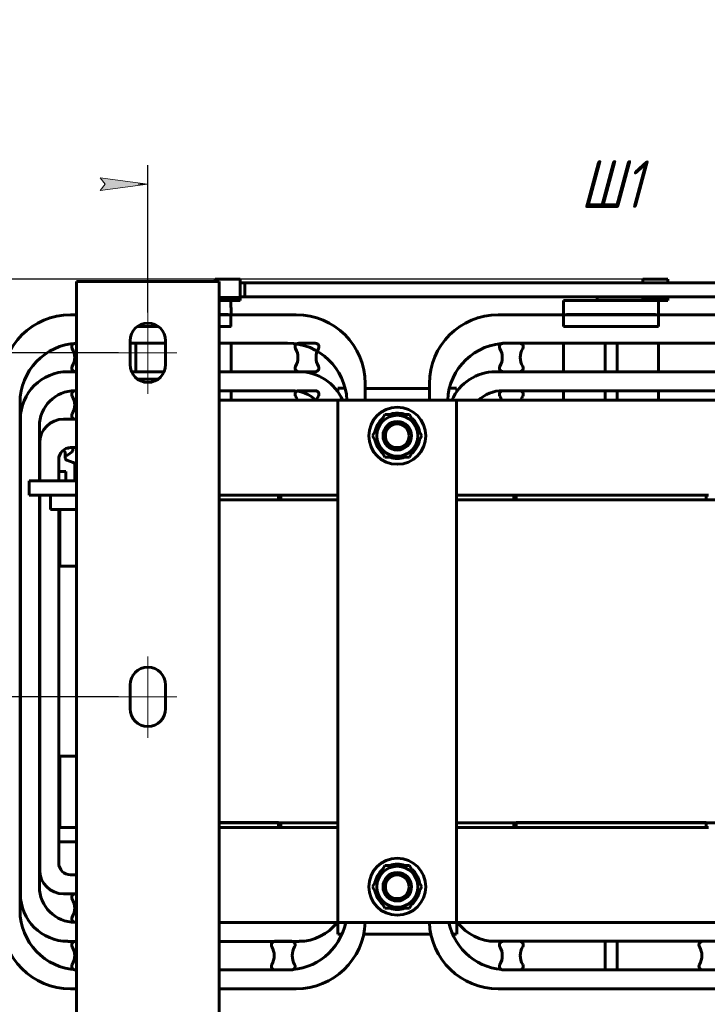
# Model space of a CAD drawing. Header units: millimetres. Extents: x 0 to 297, y 0 to 420.
# Tile 13 of 16: x 99 to 171, y 316 to 420. Entities that reach past the tile are written whole.
import ezdxf

# ---------------------------------------------------------------- set-up
doc = ezdxf.new("R2010")
doc.units = ezdxf.units.MM
for name, pattern in [('K5LT_AXLED', [19.5, 15, -1.5, 1.5, -1.5]), ('K5LT_BASIC', [0]), ('K5LT_THIN', [0])]:
    doc.linetypes.add(name, pattern=pattern)
doc.layers.add('Системный слой', color=7, linetype='Continuous')
doc.styles.add('KDIMTEXTSTYLE', font='GOST_AU.SHX', dxfattribs={"width": 0.96, "oblique": 15, "height": 5})
doc.dimstyles.new('KDIMSTYLE (0.25)', dxfattribs={"dimtxt": 5, "dimasz": 1, "dimexe": 2, "dimexo": 0, "dimgap": 1, "dimtad": 1, "dimlfac": 4, "dimtxsty": 'KDIMTEXTSTYLE', "dimsah": 1, "dimcen": 0, "dimdle": 1, "dimadec": 0, "dimazin": 0, "dimtfac": 0.667, "dimtmove": 0, "dimatfit": 3, "dimfxl": 1, "dimtvp": 1, "dimtolj": 1, "dimtzin": 0, "dimarcsym": 0})

# ---------------------------------------------------------------- blocks, each defined once
blk = doc.blocks.new('U123')
at = {"layer": 'Системный слой', "color": 150, "linetype": 'K5LT_BASIC', "lineweight": 60, "true_color": 0x0080ff}
for p, q in [((99.1, 372.42), (99.07, 372.42)), ((101.14, 372.42), (101.1, 372.42))]:
    blk.add_line(p, q, dxfattribs=at)
blk = doc.blocks.new('U124')
at = {"layer": 'Системный слой', "color": 150, "linetype": 'K5LT_BASIC', "lineweight": 60, "true_color": 0x0080ff}
for p, q in [((97.14, 375.06), (97.01, 375.06)), ((99.1, 375.06), (99.07, 375.06))]:
    blk.add_line(p, q, dxfattribs=at)
blk = doc.blocks.new('U125')
at = {"layer": 'Системный слой', "color": 150, "linetype": 'K5LT_BASIC', "lineweight": 60, "true_color": 0x0080ff}
for p, q in [((126.52, 369.92), (126.27, 369.92)), ((151.27, 369.92), (151.02, 369.92)), ((171.52, 369.92), (171.27, 369.92)), ((196.27, 369.92), (196.02, 369.92))]:
    blk.add_line(p, q, dxfattribs=at)
blk = doc.blocks.new('U126')
at = {"layer": 'Системный слой', "color": 150, "linetype": 'K5LT_BASIC', "lineweight": 60, "true_color": 0x0080ff}
for p, q in [((120.02, 379.92), (132.52, 379.92)), ((145.02, 379.92), (177.52, 379.92)), ((190.02, 379.92), (202.52, 379.92))]:
    blk.add_line(p, q, dxfattribs=at)
blk = doc.blocks.new('U127')
at = {"layer": 'Системный слой', "color": 150, "linetype": 'K5LT_BASIC', "lineweight": 60, "true_color": 0x0080ff}
for p, q in [((120.02, 369.42), (132.52, 369.42)), ((145.02, 369.42), (177.52, 369.42)), ((190.02, 369.42), (202.52, 369.42))]:
    blk.add_line(p, q, dxfattribs=at)
blk = doc.blocks.new('U128')
at = {"layer": 'Системный слой', "color": 150, "linetype": 'K5LT_BASIC', "lineweight": 60, "true_color": 0x0080ff}
for p, q in [((120.02, 335.42), (132.52, 335.42)), ((145.02, 335.42), (177.52, 335.42)), ((190.02, 335.42), (202.52, 335.42))]:
    blk.add_line(p, q, dxfattribs=at)
blk = doc.blocks.new('U129')
at = {"layer": 'Системный слой', "color": 150, "linetype": 'K5LT_BASIC', "lineweight": 60, "true_color": 0x0080ff}
for start, end in [(79.7531, 109.54), (130.46, 169.54), (10.46, 49.54), (190.46, 229.54), (310.46, 349.54), (250.46, 289.54)]:
    blk.add_arc((138.77, 376.17), 2.39, start, end, dxfattribs=at)
blk = doc.blocks.new('U130')
at = {"layer": 'Системный слой', "color": 150, "linetype": 'K5LT_BASIC', "lineweight": 60, "true_color": 0x0080ff}
for p, q in [((164.6, 392.3), (164.6, 392.67)), ((164.6, 390.73), (164.6, 390.8))]:
    blk.add_line(p, q, dxfattribs=at)
blk = doc.blocks.new('U131')
at = {"layer": 'Системный слой', "color": 150, "linetype": 'K5LT_BASIC', "lineweight": 60, "true_color": 0x0080ff}
for p, q in [((167.23, 392.3), (167.23, 392.67)), ((167.23, 390.73), (167.23, 390.8))]:
    blk.add_line(p, q, dxfattribs=at)
blk = doc.blocks.new('U135')
at = {"layer": 'Системный слой', "color": 150, "linetype": 'K5LT_BASIC', "lineweight": 60, "true_color": 0x0080ff}
for p, q in [((145.02, 381.17), (145.02, 380.8)), ((145.02, 324.92), (145.02, 323.67))]:
    blk.add_line(p, q, dxfattribs=at)
blk = doc.blocks.new('U136')
at = {"layer": 'Системный слой', "color": 150, "linetype": 'K5LT_BASIC', "lineweight": 60, "true_color": 0x0080ff}
for p, q in [((133.27, 381.17), (133.28, 381.17)), ((135.39, 381.17), (142.14, 381.17)), ((144.25, 381.17), (144.27, 381.17))]:
    blk.add_line(p, q, dxfattribs=at)
blk = doc.blocks.new('U137')
at = {"layer": 'Системный слой', "color": 150, "linetype": 'K5LT_BASIC', "lineweight": 60, "true_color": 0x0080ff}
for p, q in [((132.52, 380.8), (132.52, 381.17)), ((132.52, 323.67), (132.52, 324.92))]:
    blk.add_line(p, q, dxfattribs=at)
blk = doc.blocks.new('U138')
at = {"layer": 'Системный слой', "color": 150, "linetype": 'K5LT_BASIC', "lineweight": 60, "true_color": 0x0080ff}
for p, q in [((103.14, 371.42), (103.14, 373.67)), ((103.14, 331.17), (103.14, 368.42))]:
    blk.add_line(p, q, dxfattribs=at)
blk = doc.blocks.new('U139')
at = {"layer": 'Системный слой', "color": 150, "linetype": 'K5LT_BASIC', "lineweight": 60, "true_color": 0x0080ff}
for p, q in [((101.14, 371.42), (101.14, 375.42)), ((101.14, 330.42), (101.14, 369.92))]:
    blk.add_line(p, q, dxfattribs=at)
blk = doc.blocks.new('U140')
at = {"layer": 'Системный слой', "color": 150, "linetype": 'K5LT_BASIC', "lineweight": 60, "true_color": 0x0080ff}
for p, q in [((110.64, 385.92), (114.39, 385.92)), ((120.02, 385.92), (127.22, 385.92))]:
    blk.add_line(p, q, dxfattribs=at)
blk = doc.blocks.new('U141')
at = {"layer": 'Системный слой', "color": 150, "linetype": 'K5LT_BASIC', "lineweight": 60, "true_color": 0x0080ff}
for p, q in [((104.39, 388.92), (105.02, 388.92)), ((121.27, 388.92), (128.14, 388.92))]:
    blk.add_line(p, q, dxfattribs=at)
blk = doc.blocks.new('U142')
at = {"layer": 'Системный слой', "color": 150, "linetype": 'K5LT_BASIC', "lineweight": 60, "true_color": 0x0080ff}
for p, q in [((105.02, 317.92), (104.39, 317.92)), ((128.14, 317.92), (120.02, 317.92))]:
    blk.add_line(p, q, dxfattribs=at)
blk = doc.blocks.new('U143')
at = {"layer": 'Системный слой', "color": 150, "linetype": 'K5LT_BASIC', "lineweight": 60, "true_color": 0x0080ff}
for p, q in [((101.1, 371.42), (101.1, 377.17)), ((101.1, 328.67), (101.1, 369.92))]:
    blk.add_line(p, q, dxfattribs=at)
blk = doc.blocks.new('U144')
at = {"layer": 'Системный слой', "color": 150, "linetype": 'K5LT_BASIC', "lineweight": 60, "true_color": 0x0080ff}
for p, q in [((104.85, 380.92), (105.02, 380.92)), ((120.02, 380.92), (127.68, 380.92))]:
    blk.add_line(p, q, dxfattribs=at)
blk = doc.blocks.new('U145')
at = {"layer": 'Системный слой', "color": 150, "linetype": 'K5LT_BASIC', "lineweight": 60, "true_color": 0x0080ff}
for p, q in [((105.02, 322.92), (104.1, 322.92)), ((128.43, 322.92), (120.02, 322.92))]:
    blk.add_line(p, q, dxfattribs=at)
blk = doc.blocks.new('U146')
at = {"layer": 'Системный слой', "color": 150, "linetype": 'K5LT_BASIC', "lineweight": 60, "true_color": 0x0080ff}
for p, q in [((104.1, 382.92), (105.02, 382.92)), ((110.8, 382.92), (114.23, 382.92)), ((120.02, 382.92), (128.43, 382.92))]:
    blk.add_line(p, q, dxfattribs=at)
blk = doc.blocks.new('U147')
at = {"layer": 'Системный слой', "color": 150, "linetype": 'K5LT_BASIC', "lineweight": 60, "true_color": 0x0080ff}
for p, q in [((99.07, 334.92), (99.1, 334.92)), ((101.1, 334.92), (101.14, 334.92)), ((103.14, 334.92), (103.27, 334.92)), ((219.27, 334.92), (219.39, 334.92))]:
    blk.add_line(p, q, dxfattribs=at)
blk = doc.blocks.new('U148')
at = {"layer": 'Системный слой', "color": 150, "linetype": 'K5LT_BASIC', "lineweight": 60, "true_color": 0x0080ff}
for p, q in [((99.07, 333.42), (99.1, 333.42)), ((101.1, 333.42), (101.14, 333.42)), ((103.14, 333.42), (105.02, 333.42)), ((217.52, 333.42), (219.39, 333.42))]:
    blk.add_line(p, q, dxfattribs=at)
blk = doc.blocks.new('U150')
at = {"layer": 'Системный слой', "color": 150, "linetype": 'K5LT_BASIC', "lineweight": 60, "true_color": 0x0080ff}
for p, q in [((126.52, 334.92), (132.52, 334.92)), ((145.02, 334.92), (151.02, 334.92))]:
    blk.add_line(p, q, dxfattribs=at)
blk = doc.blocks.new('U151')
at = {"layer": 'Системный слой', "color": 150, "linetype": 'K5LT_BASIC', "lineweight": 60, "true_color": 0x0080ff}
for p, q in [((126.52, 335.42), (132.52, 335.42)), ((145.02, 335.42), (151.02, 335.42))]:
    blk.add_line(p, q, dxfattribs=at)
blk = doc.blocks.new('U154')
at = {"layer": 'Системный слой', "color": 150, "linetype": 'K5LT_BASIC', "lineweight": 60, "true_color": 0x0080ff}
for p, q in [((170.79, 392.3), (202.52, 392.3)), ((217.52, 392.3), (217.59, 392.3)), ((217.59, 392.3), (217.63, 392.3)), ((217.63, 392.3), (217.65, 392.3)), ((217.65, 392.3), (217.68, 392.3)), ((217.68, 392.3), (217.71, 392.3)), ((217.71, 392.3), (217.74, 392.3)), ((217.74, 392.3), (217.78, 392.3)), ((217.78, 392.3), (217.79, 392.3)), ((217.79, 392.3), (217.8, 392.3)), ((217.8, 392.3), (217.81, 392.3)), ((217.81, 392.3), (217.82, 392.3)), ((217.82, 392.3), (217.86, 392.3)), ((217.86, 392.3), (217.88, 392.3)), ((217.88, 392.3), (217.9, 392.3)), ((217.9, 392.3), (217.9, 392.3)), ((217.9, 392.3), (217.92, 392.3)), ((217.92, 392.3), (217.93, 392.3)), ((217.93, 392.3), (217.94, 392.3)), ((217.94, 392.3), (217.94, 392.3)), ((217.94, 392.3), (217.94, 392.3)), ((217.94, 392.3), (217.95, 392.3)), ((217.95, 392.3), (217.97, 392.3)), ((217.97, 392.3), (218, 392.3)), ((218, 392.3), (218.06, 392.3)), ((218.06, 392.3), (218.14, 392.3)), ((218.14, 392.3), (218.14, 392.3)), ((218.14, 392.3), (218.15, 392.3)), ((218.15, 392.3), (218.16, 392.3)), ((218.16, 392.3), (218.18, 392.3)), ((218.18, 392.3), (218.19, 392.3)), ((218.19, 392.3), (218.19, 392.3)), ((218.19, 392.3), (218.19, 392.3)), ((218.19, 392.3), (218.2, 392.3)), ((218.2, 392.3), (218.21, 392.3)), ((218.21, 392.3), (218.24, 392.3)), ((218.24, 392.3), (218.24, 392.3)), ((218.24, 392.3), (218.24, 392.3)), ((218.24, 392.3), (218.24, 392.3)), ((218.24, 392.3), (218.25, 392.3)), ((218.25, 392.3), (218.26, 392.3)), ((218.26, 392.3), (218.28, 392.3)), ((218.28, 392.3), (218.28, 392.3)), ((218.28, 392.3), (218.28, 392.3)), ((218.28, 392.3), (218.29, 392.3)), ((218.29, 392.3), (218.3, 392.3)), ((218.3, 392.3), (218.33, 392.3)), ((218.33, 392.3), (218.35, 392.3)), ((218.35, 392.3), (218.36, 392.3)), ((218.36, 392.3), (218.36, 392.3)), ((218.36, 392.3), (218.37, 392.3)), ((218.37, 392.3), (218.4, 392.3)), ((218.4, 392.3), (218.44, 392.3)), ((218.44, 392.3), (218.51, 392.3)), ((218.51, 392.3), (218.51, 392.3)), ((218.51, 392.3), (218.52, 392.3)), ((218.52, 392.3), (218.54, 392.3)), ((218.54, 392.3), (218.57, 392.3)), ((218.57, 392.3), (218.64, 392.3)), ((218.64, 392.3), (218.72, 392.3)), ((218.72, 392.3), (218.72, 392.3)), ((218.72, 392.3), (218.73, 392.3)), ((218.73, 392.3), (218.74, 392.3)), ((218.74, 392.3), (218.77, 392.3)), ((218.77, 392.3), (218.8, 392.3)), ((218.8, 392.3), (218.8, 392.3)), ((218.8, 392.3), (218.8, 392.3)), ((218.8, 392.3), (218.81, 392.3)), ((218.81, 392.3), (218.82, 392.3)), ((218.82, 392.3), (218.82, 392.3)), ((218.82, 392.3), (218.82, 392.3)), ((218.82, 392.3), (218.82, 392.3)), ((218.82, 392.3), (218.83, 392.3)), ((218.83, 392.3), (218.84, 392.3)), ((218.84, 392.3), (218.84, 392.3)), ((218.84, 392.3), (218.84, 392.3)), ((218.84, 392.3), (218.85, 392.3)), ((218.85, 392.3), (218.87, 392.3)), ((218.87, 392.3), (218.91, 392.3)), ((218.91, 392.3), (218.98, 392.3)), ((218.98, 392.3), (219, 392.3)), ((219, 392.3), (219, 392.3)), ((219, 392.3), (219.01, 392.3)), ((219.01, 392.3), (219.01, 392.3)), ((219.01, 392.3), (219.02, 392.3)), ((219.02, 392.3), (219.02, 392.3)), ((219.02, 392.3), (219.02, 392.3)), ((219.02, 392.3), (219.03, 392.3)), ((219.03, 392.3), (219.04, 392.3)), ((219.04, 392.3), (219.06, 392.3)), ((219.06, 392.3), (219.09, 392.3)), ((219.09, 392.3), (219.1, 392.3)), ((219.1, 392.3), (219.11, 392.3)), ((219.11, 392.3), (219.14, 392.3)), ((219.14, 392.3), (219.16, 392.3)), ((219.16, 392.3), (219.19, 392.3)), ((219.19, 392.3), (219.23, 392.3)), ((219.23, 392.3), (219.29, 392.3)), ((219.29, 392.3), (219.39, 392.3)), ((219.39, 392.3), (219.39, 392.3)), ((219.39, 392.3), (219.39, 392.3)), ((219.39, 392.3), (219.39, 392.3)), ((219.39, 392.3), (219.39, 392.3)), ((219.39, 392.3), (219.39, 392.3)), ((219.39, 392.3), (219.4, 392.3)), ((219.4, 392.3), (219.4, 392.3)), ((219.4, 392.3), (219.4, 392.3)), ((219.4, 392.3), (219.41, 392.3)), ((219.41, 392.3), (219.41, 392.3)), ((219.41, 392.3), (219.41, 392.3)), ((219.41, 392.3), (219.41, 392.3)), ((219.41, 392.3), (219.42, 392.3)), ((219.42, 392.3), (219.42, 392.3)), ((219.42, 392.3), (219.43, 392.3)), ((219.43, 392.3), (219.43, 392.3)), ((219.43, 392.3), (219.43, 392.3)), ((219.43, 392.3), (219.44, 392.3)), ((219.44, 392.3), (219.45, 392.3)), ((219.45, 392.3), (219.46, 392.3)), ((219.46, 392.3), (219.46, 392.3)), ((219.46, 392.3), (219.47, 392.3)), ((219.47, 392.3), (219.47, 392.3)), ((219.47, 392.3), (219.48, 392.3)), ((219.48, 392.3), (219.51, 392.3)), ((219.51, 392.3), (219.54, 392.3)), ((219.54, 392.3), (219.54, 392.3)), ((219.54, 392.3), (219.55, 392.3)), ((219.55, 392.3), (219.56, 392.3)), ((219.56, 392.3), (219.58, 392.3)), ((219.58, 392.3), (219.62, 392.3)), ((219.62, 392.3), (219.69, 392.3)), ((219.69, 392.3), (219.69, 392.3)), ((219.69, 392.3), (219.7, 392.3)), ((219.7, 392.3), (219.72, 392.3)), ((219.72, 392.3), (219.76, 392.3)), ((219.76, 392.3), (219.79, 392.3)), ((219.79, 392.3), (219.82, 392.3)), ((219.82, 392.3), (219.86, 392.3)), ((219.86, 392.3), (219.89, 392.3)), ((219.89, 392.3), (219.94, 392.3)), ((219.94, 392.3), (219.99, 392.3)), ((219.99, 392.3), (219.99, 392.3)), ((219.99, 392.3), (220.01, 392.3)), ((220.01, 392.3), (220.05, 392.3)), ((220.05, 392.3), (220.12, 392.3)), ((220.12, 392.3), (220.26, 392.3)), ((220.26, 392.3), (220.53, 392.3)), ((220.53, 392.3), (220.55, 392.3)), ((220.55, 392.3), (220.56, 392.3)), ((220.56, 392.3), (220.58, 392.3)), ((220.58, 392.3), (220.61, 392.3)), ((220.61, 392.3), (220.69, 392.3)), ((220.69, 392.3), (220.84, 392.29)), ((220.84, 392.29), (220.86, 392.29)), ((220.86, 392.29), (220.86, 392.29)), ((220.86, 392.29), (220.87, 392.28)), ((220.87, 392.28), (220.9, 392.28)), ((220.9, 392.28), (220.95, 392.28)), ((220.95, 392.28), (221.05, 392.26)), ((221.05, 392.26), (221.16, 392.25)), ((221.16, 392.25), (221.17, 392.25)), ((221.17, 392.25), (221.19, 392.24)), ((221.19, 392.24), (221.22, 392.24)), ((221.22, 392.24), (221.28, 392.23)), ((221.28, 392.23), (221.41, 392.2)), ((221.41, 392.2), (221.63, 392.15)), ((221.63, 392.15), (221.63, 392.14)), ((221.63, 392.14), (221.65, 392.14)), ((221.65, 392.14), (221.69, 392.13)), ((221.69, 392.13), (221.76, 392.11)), ((221.76, 392.11), (221.89, 392.06)), ((221.89, 392.06), (222.02, 392.01)), ((222.02, 392.01), (222.03, 392.01)), ((222.03, 392.01), (222.04, 392)), ((222.04, 392), (222.07, 391.99)), ((222.07, 391.99), (222.13, 391.96)), ((222.13, 391.96), (222.25, 391.91)), ((222.25, 391.91), (222.37, 391.84)), ((222.37, 391.84), (222.38, 391.84)), ((222.38, 391.84), (222.39, 391.83)), ((222.39, 391.83), (222.42, 391.81)), ((222.42, 391.81), (222.48, 391.78)), ((222.48, 391.78), (222.61, 391.7)), ((222.61, 391.7), (222.77, 391.59)), ((222.77, 391.59), (222.78, 391.58)), ((222.78, 391.58), (222.8, 391.57)), ((222.8, 391.57), (222.83, 391.54)), ((222.83, 391.54), (222.89, 391.5)), ((222.89, 391.5), (223.02, 391.39)), ((223.02, 391.39), (223.15, 391.27)), ((223.15, 391.27), (223.16, 391.27)), ((223.16, 391.27), (223.17, 391.25)), ((223.17, 391.25), (223.2, 391.22)), ((223.2, 391.22), (223.26, 391.17)), ((223.26, 391.17), (223.37, 391.05)), ((223.37, 391.05), (223.48, 390.92)), ((223.48, 390.92), (223.49, 390.91)), ((223.49, 390.91), (223.5, 390.9)), ((223.5, 390.9), (223.53, 390.86)), ((223.53, 390.86), (223.57, 390.8)), ((223.57, 390.8), (223.67, 390.67)), ((223.67, 390.67), (223.76, 390.52)), ((223.76, 390.52), (223.77, 390.51)), ((223.77, 390.51), (223.78, 390.5)), ((223.78, 390.5), (223.8, 390.46)), ((223.8, 390.46), (223.84, 390.39)), ((223.84, 390.39), (223.92, 390.25)), ((223.92, 390.25), (223.99, 390.09)), ((223.99, 390.09), (224, 390.08)), ((224, 390.08), (224, 390.07)), ((224, 390.07), (224.02, 390.03)), ((224.02, 390.03), (224.05, 389.97)), ((224.05, 389.97), (224.1, 389.83)), ((224.1, 389.83), (224.14, 389.7)), ((224.14, 389.7), (224.15, 389.69)), ((224.15, 389.69), (224.15, 389.67)), ((224.15, 389.67), (224.16, 389.64)), ((224.16, 389.64), (224.18, 389.57)), ((224.18, 389.57), (224.22, 389.43)), ((224.22, 389.43), (224.25, 389.27)), ((224.25, 389.27), (224.25, 389.26)), ((224.25, 389.26), (224.26, 389.24)), ((224.26, 389.24), (224.26, 389.2)), ((224.26, 389.2), (224.28, 389.13)), ((224.28, 389.13), (224.3, 388.97)), ((224.3, 388.97), (224.32, 388.77)), ((224.32, 388.77), (224.32, 388.76)), ((224.32, 388.76), (224.32, 388.75)), ((224.32, 388.75), (224.32, 388.72)), ((224.32, 388.72), (224.32, 388.65)), ((224.32, 388.65), (224.33, 388.53)), ((224.33, 388.53), (224.33, 388.52)), ((224.33, 388.52), (224.33, 388.51)), ((224.33, 388.51), (224.33, 388.5)), ((224.33, 388.5), (224.33, 388.47)), ((224.33, 388.47), (224.33, 388.41)), ((224.33, 388.41), (224.33, 388.29)), ((224.33, 388.29), (224.33, 388.29)), ((224.33, 388.29), (224.33, 388.28)), ((224.33, 388.28), (224.33, 388.27)), ((224.33, 388.27), (224.33, 388.25)), ((224.33, 388.25), (224.33, 388.21)), ((224.33, 388.21), (224.33, 388.12)), ((224.33, 388.12), (224.33, 388.06)), ((224.33, 388.06), (224.33, 388.04)), ((224.33, 388.04), (224.33, 388.03)), ((224.33, 388.03), (224.33, 388.01)), ((224.33, 388.01), (224.33, 387.99)), ((224.33, 387.99), (224.33, 387.97)), ((224.33, 387.97), (224.33, 387.93)), ((224.33, 387.93), (224.33, 387.93)), ((224.33, 387.93), (224.33, 387.93)), ((224.33, 387.93), (224.33, 387.92)), ((224.33, 387.92), (224.33, 387.92)), ((224.33, 387.92), (224.33, 387.92)), ((224.33, 387.92), (224.33, 387.91)), ((224.33, 387.91), (224.33, 387.9)), ((224.33, 387.9), (224.33, 387.89)), ((224.33, 387.89), (224.33, 387.88)), ((224.33, 387.88), (224.33, 387.85)), ((224.33, 387.85), (224.33, 387.85)), ((224.33, 387.85), (224.33, 387.85)), ((224.33, 387.85), (224.33, 387.84)), ((224.33, 387.84), (224.33, 387.84)), ((224.33, 387.84), (224.33, 387.84)), ((224.33, 387.84), (224.33, 387.83)), ((224.33, 387.83), (224.33, 387.83)), ((224.33, 387.83), (224.33, 387.83)), ((224.33, 387.83), (224.33, 387.83)), ((224.33, 387.83), (224.33, 387.82)), ((224.33, 387.82), (224.33, 387.81)), ((224.33, 387.81), (224.33, 387.78)), ((224.33, 387.78), (224.33, 387.73)), ((224.33, 387.73), (224.33, 387.63)), ((224.33, 387.63), (224.33, 387.42)), ((224.33, 387.42), (224.33, 387.01)), ((224.33, 387.01), (224.33, 386.19)), ((224.33, 386.19), (224.33, 385.46)), ((224.33, 321.39), (224.33, 312.45)), ((224.33, 312.45), (224.33, 303.5)), ((224.33, 303.5), (224.33, 303.45)), ((224.33, 303.45), (224.33, 303.45)), ((224.33, 303.45), (224.33, 303.44)), ((224.33, 303.44), (224.33, 303.43)), ((224.33, 303.43), (224.33, 303.4)), ((224.33, 303.4), (224.33, 303.35)), ((224.33, 303.35), (224.33, 303.27)), ((224.33, 303.27), (224.33, 303.27)), ((224.33, 303.27), (224.33, 303.25)), ((224.33, 303.25), (224.33, 303.23)), ((224.33, 303.23), (224.33, 303.18)), ((224.33, 303.18), (224.33, 303.09)), ((224.33, 303.09), (224.33, 302.91)), ((224.33, 302.91), (224.33, 302.9)), ((224.33, 302.9), (224.33, 302.88)), ((224.33, 302.88), (224.33, 302.83)), ((224.33, 302.83), (224.33, 302.74)), ((224.33, 302.74), (224.33, 302.56)), ((224.33, 302.56), (224.33, 302.26)), ((224.33, 302.26), (224.33, 301.6)), ((224.33, 301.6), (224.33, 301.11)), ((224.33, 301.11), (224.33, 301.09)), ((224.33, 301.09), (224.33, 301.07)), ((224.33, 301.07), (224.33, 301.01)), ((224.33, 301.01), (224.33, 300.9)), ((224.33, 300.9), (224.33, 300.85)), ((224.33, 300.85), (224.33, 300.85)), ((224.33, 300.85), (224.33, 300.84)), ((224.33, 300.84), (224.33, 300.82)), ((224.33, 300.82), (224.33, 300.79)), ((224.33, 300.79), (224.33, 300.79)), ((224.33, 300.79), (224.33, 300.78)), ((224.33, 300.78), (224.33, 300.78)), ((224.33, 300.78), (224.33, 300.77)), ((224.33, 300.77), (224.33, 300.75)), ((224.33, 300.75), (224.33, 300.72)), ((224.33, 300.72), (224.33, 300.72)), ((224.33, 300.72), (224.33, 300.72)), ((224.33, 300.72), (224.33, 300.71)), ((224.33, 300.71), (224.33, 300.69)), ((224.33, 300.69), (224.33, 300.68)), ((224.33, 300.68), (224.33, 300.67)), ((224.33, 300.67), (224.33, 300.67)), ((224.33, 300.67), (224.33, 300.66)), ((224.33, 300.66), (224.33, 300.64)), ((224.33, 300.64), (224.33, 300.6)), ((224.33, 300.6), (224.33, 300.58)), ((224.33, 300.58), (224.33, 300.58)), ((224.33, 300.58), (224.33, 300.57)), ((224.33, 300.57), (224.33, 300.56)), ((224.33, 300.56), (224.33, 300.53)), ((224.33, 300.53), (224.33, 300.48)), ((224.33, 300.48), (224.33, 300.4)), ((224.33, 300.4), (224.33, 300.39)), ((224.33, 300.39), (224.33, 300.38)), ((224.33, 300.38), (224.33, 300.36)), ((224.33, 300.36), (224.33, 300.31)), ((224.33, 300.31), (224.33, 300.21)), ((224.33, 300.21), (224.33, 300.03)), ((224.33, 300.03), (224.33, 300.03)), ((224.33, 300.03), (224.33, 300.01)), ((224.33, 300.01), (224.33, 299.98)), ((224.33, 299.98), (224.33, 299.92)), ((224.33, 299.92), (224.33, 299.8)), ((224.33, 299.8), (224.33, 299.68)), ((224.33, 299.68), (224.33, 299.68)), ((224.33, 299.68), (224.33, 299.66)), ((224.33, 299.66), (224.33, 299.64)), ((224.33, 299.64), (224.33, 299.59)), ((224.33, 299.59), (224.33, 299.48)), ((224.33, 299.48), (224.33, 299.44)), ((224.33, 299.44), (224.33, 299.43)), ((224.33, 299.43), (224.33, 299.43)), ((224.33, 299.43), (224.33, 299.41)), ((224.33, 299.41), (224.33, 299.38)), ((224.33, 299.38), (224.33, 299.38)), ((224.33, 299.38), (224.33, 299.37)), ((224.33, 299.37), (224.33, 299.37)), ((224.33, 299.37), (224.33, 299.36)), ((224.33, 299.36), (224.33, 299.34)), ((224.33, 299.34), (224.33, 299.31)), ((224.33, 299.31), (224.33, 299.31)), ((224.33, 299.31), (224.33, 299.31)), ((224.33, 299.31), (224.33, 299.3)), ((224.33, 299.3), (224.33, 299.29)), ((224.33, 299.29), (224.33, 299.29)), ((224.33, 299.29), (224.33, 299.28)), ((224.33, 299.28), (224.33, 299.28)), ((224.33, 299.28), (224.33, 299.26)), ((224.33, 299.26), (224.33, 299.24)), ((224.33, 299.24), (224.33, 299.24)), ((224.33, 299.24), (224.33, 299.23)), ((224.33, 299.23), (224.33, 299.22)), ((224.33, 299.22), (224.33, 299.21)), ((224.33, 299.21), (224.33, 299.17)), ((224.33, 299.17), (224.33, 299.14)), ((224.33, 299.14), (224.33, 299.14)), ((224.33, 299.14), (224.33, 299.13)), ((224.33, 299.13), (224.33, 299.12)), ((224.33, 299.12), (224.33, 299.09)), ((224.33, 299.09), (224.33, 299.04)), ((224.33, 299.04), (224.33, 299.02)), ((224.33, 299.02), (224.33, 298.99)), ((224.33, 298.99), (224.33, 298.95)), ((224.33, 298.95), (224.33, 298.86)), ((224.33, 298.86), (224.33, 298.77)), ((224.33, 298.77), (224.33, 298.63)), ((224.33, 297.86), (224.32, 297.83)), ((224.32, 297.83), (224.32, 297.76)), ((224.32, 297.76), (224.32, 297.65)), ((224.33, 298.63), (224.33, 298.62)), ((224.33, 298.62), (224.33, 298.62)), ((224.33, 298.62), (224.33, 298.62)), ((224.33, 298.62), (224.33, 298.62)), ((224.33, 298.62), (224.33, 298.61)), ((224.33, 298.61), (224.33, 298.61)), ((224.33, 298.61), (224.33, 298.6)), ((224.33, 298.6), (224.33, 298.6)), ((224.33, 298.6), (224.33, 298.6)), ((224.33, 298.6), (224.33, 298.59)), ((224.33, 298.59), (224.33, 298.59)), ((224.33, 298.59), (224.33, 298.58)), ((224.33, 298.58), (224.33, 298.58)), ((224.33, 298.58), (224.33, 298.56)), ((224.33, 298.56), (224.33, 298.55)), ((224.33, 298.55), (224.33, 298.55)), ((224.33, 298.55), (224.33, 298.55)), ((224.33, 298.55), (224.33, 298.54)), ((224.33, 298.54), (224.33, 298.52)), ((224.33, 298.52), (224.33, 298.49)), ((224.33, 298.49), (224.33, 298.48)), ((224.33, 298.48), (224.33, 298.48)), ((224.33, 298.48), (224.33, 298.47)), ((224.33, 298.47), (224.33, 298.46)), ((224.33, 298.46), (224.33, 298.44)), ((224.33, 298.44), (224.33, 298.41)), ((224.33, 298.41), (224.33, 298.38)), ((224.33, 298.38), (224.33, 298.37)), ((224.33, 298.37), (224.33, 298.37)), ((224.33, 298.37), (224.33, 298.36)), ((224.33, 298.36), (224.33, 298.35)), ((224.33, 298.35), (224.33, 298.34)), ((224.33, 298.34), (224.33, 298.34)), ((224.33, 298.34), (224.33, 298.33)), ((224.33, 298.33), (224.33, 298.32)), ((224.33, 298.32), (224.33, 298.31)), ((224.33, 298.31), (224.33, 298.27)), ((224.33, 298.27), (224.33, 298.22)), ((224.33, 298.22), (224.33, 298.13)), ((224.33, 298.13), (224.33, 298.05)), ((224.33, 298.05), (224.33, 298.05)), ((224.33, 298.05), (224.33, 298.04)), ((224.33, 298.04), (224.33, 298.02)), ((224.33, 298.02), (224.33, 297.98)), ((224.33, 297.98), (224.33, 297.9)), ((224.33, 297.9), (224.33, 297.89)), ((224.33, 297.89), (224.33, 297.89)), ((224.33, 297.89), (224.33, 297.88)), ((224.33, 297.88), (224.33, 297.86)), ((224.1, 296.62), (224.03, 296.45)), ((224.14, 296.76), (224.1, 296.62)), ((224.17, 296.84), (224.14, 296.76)), ((224.18, 296.87), (224.17, 296.84)), ((224.19, 296.9), (224.18, 296.89)), ((224.18, 296.89), (224.18, 296.87)), ((224.24, 297.13), (224.19, 296.9)), ((224.26, 297.25), (224.24, 297.13)), ((224.27, 297.31), (224.26, 297.25)), ((224.28, 297.34), (224.27, 297.31)), ((224.3, 297.48), (224.28, 297.36)), ((224.28, 297.36), (224.28, 297.36)), ((224.28, 297.36), (224.28, 297.34)), ((224.31, 297.56), (224.3, 297.48)), ((224.32, 297.65), (224.31, 297.64)), ((224.31, 297.64), (224.31, 297.63)), ((224.31, 297.63), (224.31, 297.61)), ((224.31, 297.61), (224.31, 297.56)), ((223.51, 295.57), (223.41, 295.45)), ((223.56, 295.64), (223.51, 295.57)), ((223.58, 295.67), (223.56, 295.64)), ((223.6, 295.69), (223.58, 295.67)), ((223.72, 295.86), (223.6, 295.69)), ((223.6, 295.69), (223.6, 295.69)), ((223.79, 295.98), (223.72, 295.86)), ((223.83, 296.05), (223.79, 295.98)), ((223.85, 296.08), (223.83, 296.05)), ((223.86, 296.09), (223.85, 296.08)), ((223.92, 296.21), (223.86, 296.1)), ((223.86, 296.1), (223.86, 296.09)), ((223.98, 296.33), (223.92, 296.21)), ((224.01, 296.39), (223.98, 296.33)), ((224.02, 296.43), (224.01, 296.39)), ((224.03, 296.44), (224.02, 296.43)), ((224.03, 296.45), (224.03, 296.44)), ((222.92, 294.98), (222.91, 294.98)), ((222.91, 294.98), (222.91, 294.98)), ((222.93, 294.99), (222.92, 294.98)), ((222.92, 294.98), (222.92, 294.98)), ((222.92, 294.98), (222.92, 294.98)), ((222.92, 294.98), (222.92, 294.98)), ((222.92, 294.98), (222.92, 294.98)), ((223.07, 295.1), (222.93, 294.99)), ((222.93, 294.99), (222.93, 294.99)), ((223.18, 295.21), (223.07, 295.1)), ((223.24, 295.27), (223.18, 295.21)), ((223.27, 295.3), (223.24, 295.27)), ((223.28, 295.31), (223.27, 295.3)), ((223.29, 295.32), (223.28, 295.31)), ((223.41, 295.45), (223.29, 295.32)), ((220.58, 294.16), (219.3, 294.16))]:
    blk.add_line(p, q, dxfattribs=at)
blk = doc.blocks.new('U155')
at = {"layer": 'Системный слой', "color": 150, "linetype": 'K5LT_BASIC', "lineweight": 60, "true_color": 0x0080ff}
for p, q in [((122.73, 392.3), (202.52, 392.3)), ((217.79, 392.3), (219.08, 392.3))]:
    blk.add_line(p, q, dxfattribs=at)
blk = doc.blocks.new('U156')
at = {"layer": 'Системный слой', "color": 150, "linetype": 'K5LT_BASIC', "lineweight": 60, "true_color": 0x0080ff}
for p, q in [((122.73, 390.8), (177.43, 390.8)), ((219.08, 390.8), (219.51, 390.76)), ((219.51, 390.76), (219.74, 390.7)), ((219.74, 390.7), (219.93, 390.63)), ((219.93, 390.63), (219.95, 390.62)), ((219.95, 390.62), (219.97, 390.62)), ((219.97, 390.62), (220, 390.6)), ((220, 390.6), (220.06, 390.57)), ((220.06, 390.57), (220.19, 390.51)), ((220.19, 390.51), (220.43, 390.35)), ((220.43, 390.35), (220.68, 390.13)), ((220.68, 390.13), (220.69, 390.12)), ((220.69, 390.12), (220.71, 390.09)), ((220.71, 390.09), (220.76, 390.04)), ((220.76, 390.04), (220.85, 389.93)), ((220.85, 389.93), (221.01, 389.7)), ((221.01, 389.7), (221.16, 389.4)), ((221.16, 389.4), (221.17, 389.38)), ((221.17, 389.38), (221.18, 389.35)), ((221.18, 389.35), (221.21, 389.29)), ((221.21, 389.29), (221.25, 389.16)), ((221.25, 389.16), (221.3, 388.96)), ((221.3, 388.96), (221.33, 388.71)), ((221.33, 388.71), (221.33, 388.54)), ((221.33, 388.54), (221.33, 388.53)), ((221.33, 388.53), (221.33, 388.5)), ((221.33, 388.5), (221.33, 388.44)), ((221.33, 388.44), (221.33, 388.32)), ((221.33, 388.32), (221.33, 388.2)), ((221.33, 388.2), (221.33, 388.18)), ((221.33, 384.38), (221.33, 381.99)), ((221.33, 378.02), (221.33, 375.97)), ((221.33, 329.88), (221.33, 327.82)), ((221.33, 323.85), (221.33, 321.47)), ((221.33, 318.66), (221.33, 295.79))]:
    blk.add_line(p, q, dxfattribs=at)
blk = doc.blocks.new('U163')
at = {"layer": 'Системный слой', "color": 150, "linetype": 'K5LT_BASIC', "lineweight": 60, "true_color": 0x0080ff}
for p, q in [((126.52, 369.42), (132.52, 369.42)), ((145.02, 369.42), (151.02, 369.42))]:
    blk.add_line(p, q, dxfattribs=at)
blk = doc.blocks.new('U164')
at = {"layer": 'Системный слой', "color": 150, "linetype": 'K5LT_BASIC', "lineweight": 60, "true_color": 0x0080ff}
for p, q in [((126.52, 369.92), (132.52, 369.92)), ((145.02, 369.92), (151.02, 369.92))]:
    blk.add_line(p, q, dxfattribs=at)
blk = doc.blocks.new('U165')
at = {"layer": 'Системный слой', "color": 150, "linetype": 'K5LT_BASIC', "lineweight": 60, "true_color": 0x0080ff}
for p, q in [((156.27, 388.92), (156.27, 389.67)), ((156.27, 382.92), (156.27, 385.92)), ((156.27, 379.92), (156.27, 380.92))]:
    blk.add_line(p, q, dxfattribs=at)
blk = doc.blocks.new('U166')
at = {"layer": 'Системный слой', "color": 150, "linetype": 'K5LT_BASIC', "lineweight": 60, "true_color": 0x0080ff}
for p, q in [((166.27, 388.92), (166.27, 389.67)), ((166.27, 382.92), (166.27, 385.92)), ((166.27, 379.92), (166.27, 380.92))]:
    blk.add_line(p, q, dxfattribs=at)
blk = doc.blocks.new('U167')
at = {"layer": 'Системный слой', "color": 150, "linetype": 'K5LT_BASIC', "lineweight": 60, "true_color": 0x0080ff}
for p, q in [((121.27, 388.92), (121.27, 389.67)), ((121.27, 382.92), (121.27, 385.92)), ((121.27, 379.92), (121.27, 380.92))]:
    blk.add_line(p, q, dxfattribs=at)
blk = doc.blocks.new('U180')
at = {"layer": 'Системный слой', "color": 150, "linetype": 'K5LT_BASIC', "lineweight": 60, "true_color": 0x0080ff}
for start, end in [(70.46, 109.54), (130.46, 169.54), (10.46, 49.54), (190.46, 229.54), (310.46, 349.54), (250.46, 289.54)]:
    blk.add_arc((138.77, 328.67), 2.39, start, end, dxfattribs=at)
blk = doc.blocks.new('U181')
at = {"layer": 'Системный слой', "color": 150, "linetype": 'K5LT_BASIC', "lineweight": 60, "true_color": 0x0080ff}
for p, q in [((111.39, 387.67), (113.64, 387.67)), ((120.02, 387.67), (121.27, 387.67))]:
    blk.add_line(p, q, dxfattribs=at)
blk = doc.blocks.new('U185')
at = {"layer": 'Системный слой', "color": 150, "linetype": 'K5LT_BASIC', "lineweight": 60, "true_color": 0x0080ff}
for p, q in [((149.39, 388.92), (156.27, 388.92)), ((166.27, 388.92), (173.14, 388.92))]:
    blk.add_line(p, q, dxfattribs=at)
blk = doc.blocks.new('U186')
at = {"layer": 'Системный слой', "color": 150, "linetype": 'K5LT_BASIC', "lineweight": 60, "true_color": 0x0080ff}
for p, q in [((132.52, 324.92), (120.02, 324.92)), ((177.52, 324.92), (145.02, 324.92)), ((202.52, 324.92), (190.02, 324.92))]:
    blk.add_line(p, q, dxfattribs=at)
blk = doc.blocks.new('U187')
at = {"layer": 'Системный слой', "color": 150, "linetype": 'K5LT_BASIC', "lineweight": 60, "true_color": 0x0080ff}
for p, q in [((126.27, 334.92), (126.52, 334.92)), ((151.02, 334.92), (151.27, 334.92)), ((171.27, 334.92), (171.52, 334.92)), ((196.02, 334.92), (196.27, 334.92))]:
    blk.add_line(p, q, dxfattribs=at)
blk = doc.blocks.new('KDIMARROW_01')
at = {"layer": 'Системный слой'}
blk.add_hatch(color=0, dxfattribs=at).paths.add_polyline_path([(-5, -0.66), (0, 0), (-5, 0.66), (-4.5, 0)])
at = {"layer": 'Системный слой', "color": 0, "linetype": 'K5LT_THIN', "lineweight": 18}
for p, q in [((-4.5, 0), (-5, 0.66)), ((-5, 0.66), (0, 0)), ((0, 0), (-5, -0.66)), ((-5, -0.66), (-4.5, 0)), ((0, 0), (-1, 0))]:
    blk.add_line(p, q, dxfattribs=at)

msp = doc.modelspace()

# ---------------------------------------------------------------- linework, layer by layer
at = {"layer": 'Системный слой', "color": 150, "linetype": 'K5LT_BASIC', "lineweight": 60, "true_color": 0x0080ff}
for p, q in [((120.0158, 392.4233), (105.0158, 392.4233)), ((105.0158, 273.6733), (105.0158, 392.4233)), ((119.6029, 392.4233), (119.6029, 392.6733)), ((119.6029, 392.6733), (122.2279, 392.6733)), ((120.0158, 273.6733), (120.0158, 392.4233)), ((122.2279, 390.7328), (122.2279, 392.6733)), ((122.2279, 392.2983), (122.7279, 392.2983)), ((122.7279, 392.2983), (122.7279, 390.7983)), ((164.6029, 392.6733), (167.2279, 392.6733)), ((120.0158, 390.7328), (122.2279, 390.7328)), ((120.0158, 390.4233), (121.2658, 390.4233)), ((121.2658, 390.4233), (122.2279, 390.4233)), ((121.2658, 390.4233), (121.2658, 389.6733)), ((122.2279, 390.7983), (122.7279, 390.7983)), ((122.2279, 390.7328), (122.2279, 390.4233)), ((156.2658, 390.4233), (166.2658, 390.4233)), ((156.2658, 389.6733), (156.2658, 390.4233)), ((159.7658, 390.7733), (159.7658, 390.7983)), ((159.7658, 390.7733), (161.9401, 390.7733)), ((159.813, 390.7733), (159.813, 390.4233)), ((161.9401, 390.7733), (164.6029, 390.7733)), ((162.7658, 390.7733), (162.7658, 390.7983)), ((164.6029, 390.7328), (167.2279, 390.7328)), ((164.6029, 390.7328), (164.6029, 390.4233)), ((166.2658, 390.4233), (167.2279, 390.4233)), ((166.2658, 390.4233), (166.2658, 389.6733)), ((167.2279, 390.7328), (167.2279, 390.4233)), ((120.0158, 388.9308), (120.9529, 388.9308)), ((120.0158, 388.9233), (121.2658, 388.9233)), ((120.9529, 388.9308), (120.9529, 388.9233)), ((121.2658, 388.9233), (121.2658, 387.6733)), ((156.2658, 388.9233), (166.2658, 388.9233)), ((156.2658, 388.9233), (156.2658, 387.6733)), ((156.5795, 388.9308), (165.9545, 388.9308)), ((156.5795, 388.9308), (156.5795, 388.9233)), ((156.5795, 388.9233), (165.9545, 388.9233)), ((165.9545, 388.9308), (165.9545, 388.9233)), ((166.2658, 388.9233), (166.2658, 387.6733)), ((156.2658, 387.6733), (166.2658, 387.6733)), ((104.8908, 385.9233), (105.0158, 385.9233)), ((110.6408, 386.1733), (110.6408, 383.6733)), ((111.2658, 382.9233), (111.2658, 385.9233)), ((114.3908, 383.6733), (114.3908, 386.1733)), ((128.3908, 385.9233), (130.1408, 385.9233)), ((149.8908, 385.9233), (151.6408, 385.9233)), ((150.3158, 385.9233), (172.2158, 385.9233)), ((160.6408, 385.9233), (161.8908, 385.9233)), ((160.6408, 382.9233), (160.6408, 385.9233)), ((161.8908, 385.9233), (161.8908, 382.9233)), ((105.0158, 382.9233), (104.8908, 382.9233)), ((130.1408, 382.9233), (128.3908, 382.9233)), ((149.1033, 382.9233), (173.4283, 382.9233)), ((151.6408, 382.9233), (149.8908, 382.9233)), ((161.8908, 382.9233), (160.6408, 382.9233)), ((113.5915, 382.1376), (111.4401, 382.1376)), ((135.3908, 381.6733), (135.3908, 379.9233)), ((142.1408, 379.9233), (142.1408, 381.6733)), ((104.8908, 380.9233), (105.0158, 380.9233)), ((128.3908, 380.9233), (130.1408, 380.9233)), ((132.5158, 381.1733), (133.2658, 381.1733)), ((144.2658, 381.1733), (145.0158, 381.1733)), ((149.8533, 380.9233), (172.6783, 380.9233)), ((149.8908, 380.9233), (151.6408, 380.9233)), ((160.6408, 380.9233), (161.8908, 380.9233)), ((160.6408, 379.9233), (160.6408, 380.9233)), ((161.8908, 380.9233), (161.8908, 379.9233)), ((99.0658, 326.1733), (99.0658, 379.6733)), ((132.5158, 324.9233), (132.5158, 379.9233)), ((132.5158, 379.9233), (145.0158, 379.9233)), ((145.0158, 379.9233), (145.0158, 324.9233)), ((99.1033, 327.9233), (99.1033, 377.9233)), ((103.6408, 377.9233), (105.0158, 377.9233)), ((105.0158, 377.9233), (104.8908, 377.9233)), ((137.4668, 378.4233), (136.1677, 376.1733)), ((140.0648, 378.4233), (137.4668, 378.4233)), ((139.1905, 378.5227), (139.1725, 378.4233)), ((141.3639, 376.1733), (140.0648, 378.4233)), ((136.1677, 376.1733), (137.4668, 373.9233)), ((140.0648, 373.9233), (141.3639, 376.1733)), ((101.1408, 375.0608), (101.1033, 375.0608)), ((103.7268, 374.5828), (103.6254, 374.6616)), ((103.9961, 374.8593), (104.1503, 374.8587)), ((104.5623, 374.4997), (104.0681, 374.1472)), ((104.2005, 374.9087), (104.2005, 374.9087)), ((104.3908, 374.9233), (105.0158, 374.9233)), ((104.6147, 374.8508), (104.6147, 374.6015)), ((103.8233, 373.8479), (103.8233, 374.3855)), ((103.9955, 374.1239), (103.8233, 374.1239)), ((104.6659, 373.3591), (103.9856, 373.6138)), ((137.4668, 373.9233), (140.0648, 373.9233)), ((103.8908, 372.4233), (103.1408, 372.4233)), ((103.8908, 372.4233), (103.8908, 371.4233)), ((104.8283, 373.125), (104.8283, 371.4233)), ((105.0158, 373.0733), (104.8283, 373.0733)), ((99.0658, 371.4233), (99.1033, 371.4233)), ((99.0658, 371.4233), (99.1033, 371.4233)), ((100.0158, 371.4233), (100.7658, 371.4233)), ((100.0158, 369.9233), (100.0158, 371.4233)), ((100.7658, 371.4233), (105.0158, 371.4233)), ((105.0158, 371.7733), (104.8283, 371.7733)), ((99.0658, 369.9233), (99.1033, 369.9233)), ((100.7658, 369.9233), (100.0158, 369.9233)), ((100.7658, 369.9233), (105.0158, 369.9233)), ((102.2658, 368.4233), (102.2658, 369.9233)), ((120.0158, 369.9233), (126.2658, 369.9233)), ((120.0158, 369.4233), (126.2658, 369.4233)), ((126.2658, 369.9233), (126.2658, 369.4233)), ((126.5158, 369.9233), (126.5158, 369.4233)), ((151.0158, 369.9233), (151.0158, 369.4233)), ((151.2658, 369.9233), (171.2658, 369.9233)), ((151.2658, 369.9233), (151.2658, 369.4233)), ((151.2658, 369.4233), (171.2658, 369.4233)), ((171.2658, 369.9233), (171.2658, 369.4233)), ((105.0158, 368.4233), (102.2658, 368.4233)), ((103.2658, 362.4233), (103.2658, 368.4233)), ((105.0158, 362.4233), (103.2658, 362.4233)), ((110.6408, 349.9233), (110.6408, 347.4233)), ((114.3908, 347.4233), (114.3908, 349.9233)), ((103.2658, 334.9233), (103.2658, 342.4233)), ((103.2658, 342.4233), (105.0158, 342.4233)), ((120.0158, 335.4233), (126.2658, 335.4233)), ((126.2658, 335.4233), (126.2658, 334.9233)), ((126.5158, 335.4233), (126.5158, 334.9233)), ((151.0158, 335.4233), (151.0158, 334.9233)), ((151.2658, 335.4233), (171.2658, 335.4233)), ((151.2658, 335.4233), (151.2658, 334.9233)), ((171.2658, 335.4233), (171.2658, 334.9233)), ((105.0158, 334.9233), (103.2658, 334.9233)), ((120.0158, 334.9233), (126.2658, 334.9233)), ((151.2658, 334.9233), (171.2658, 334.9233)), ((137.4668, 330.9233), (136.1677, 328.6733)), ((140.0648, 330.9233), (137.4668, 330.9233)), ((141.3639, 328.6733), (140.0648, 330.9233)), ((105.0158, 329.9233), (104.3908, 329.9233)), ((105.0158, 327.9233), (103.6408, 327.9233)), ((104.8908, 327.9233), (105.0158, 327.9233)), ((136.1677, 328.6733), (137.4668, 326.4233)), ((140.0648, 326.4233), (141.3639, 328.6733)), ((137.4668, 326.4233), (140.0648, 326.4233)), ((105.0158, 324.9233), (104.8533, 324.9233)), ((105.0158, 324.9233), (104.8908, 324.9233)), ((145.0158, 324.9233), (132.5158, 324.9233)), ((132.944, 323.6733), (132.5158, 323.6733)), ((135.2339, 323.6733), (142.2977, 323.6733)), ((145.0158, 323.6733), (144.5876, 323.6733)), ((104.8908, 322.9233), (105.0158, 322.9233)), ((125.8908, 322.9233), (127.6408, 322.9233)), ((173.4283, 322.9233), (149.1033, 322.9233)), ((149.8908, 322.9233), (151.6408, 322.9233)), ((160.6408, 322.9233), (161.8908, 322.9233)), ((160.6408, 319.9233), (160.6408, 322.9233)), ((161.8908, 322.9233), (161.8908, 319.9233)), ((170.8908, 322.9233), (172.6408, 322.9233)), ((105.0158, 319.9233), (104.8908, 319.9233)), ((127.2158, 319.9233), (120.0158, 319.9233)), ((127.6408, 319.9233), (125.8908, 319.9233)), ((151.6408, 319.9233), (149.8908, 319.9233)), ((172.2158, 319.9233), (150.3158, 319.9233)), ((161.8908, 319.9233), (160.6408, 319.9233)), ((172.6408, 319.9233), (170.8908, 319.9233)), ((173.1408, 317.9233), (149.3908, 317.9233))]:
    msp.add_line(p, q, dxfattribs=at)
at = {"layer": 'Системный слой', "color": 30, "linetype": 'K5LT_AXLED', "lineweight": 18, "true_color": 0xff8000}
for p, q in [((112.5158, 389.1741), (112.5158, 380.5949)), ((109.4324, 384.9233), (115.5793, 384.9233)), ((112.5158, 352.9241), (112.5158, 344.3449)), ((109.4324, 348.6733), (115.5793, 348.6733))]:
    msp.add_line(p, q, dxfattribs=at)
at = {"layer": 'Системный слой', "color": 150, "linetype": 'K5LT_BASIC', "lineweight": 60, "true_color": 0x0080ff}
for centre, radius in [((138.7658, 376.1733), 3), ((138.7658, 376.1733), 2.1562), ((138.7658, 376.1733), 1.5), ((138.7658, 376.1733), 1.25), ((138.7658, 328.6733), 3), ((138.7658, 328.6733), 2.1562), ((138.7658, 328.6733), 1.5), ((138.7658, 328.6733), 1.25)]:
    msp.add_circle(centre, radius, dxfattribs=at)
for centre, radius, start, end in [((104.3908, 381.6733), 7.25, 90, 180), ((128.1408, 381.6733), 7.25, 0, 90), ((149.3908, 381.6733), 7.25, 90, 180), ((112.5158, 386.1733), 1.875, 0, 180), ((105.3158, 379.6733), 6.25, 92.751255, 180), ((104.8908, 385.5483), 0.375, 90, 210), ((127.2158, 379.6733), 6.25, 2.292443, 90), ((128.3908, 385.5483), 0.375, 90, 210), ((130.1408, 385.5483), 0.375, 330, 90), ((150.3158, 379.6733), 6.25, 90, 177.707557), ((149.8908, 385.5483), 0.375, 90, 210), ((151.6408, 385.5483), 0.375, 330, 90), ((102.9422, 384.4233), 1.875, 330, 30), ((126.4422, 384.4233), 1.875, 330, 30), ((132.0894, 384.4233), 1.875, 150, 210), ((147.9422, 384.4233), 1.875, 330, 30), ((153.5894, 384.4233), 1.875, 150, 210), ((104.1033, 377.9233), 5, 90, 180), ((104.8908, 383.2983), 0.375, 150, 270), ((112.5158, 383.6733), 1.875, 180, 0), ((128.3908, 383.2983), 0.375, 150, 270), ((128.4283, 377.9233), 5, 23.578178, 90), ((130.1408, 383.2983), 0.375, 270, 30), ((149.1033, 377.9233), 5, 90, 156.421822), ((149.8908, 383.2983), 0.375, 150, 270), ((151.6408, 383.2983), 0.375, 270, 30), ((104.8533, 377.1733), 3.75, 90, 180), ((104.8908, 380.5483), 0.375, 90, 210), ((127.6783, 377.1733), 3.75, 47.166572, 90), ((128.3908, 380.5483), 0.375, 90, 210), ((130.1408, 380.5483), 0.375, 330, 90), ((149.8533, 377.1733), 3.75, 90, 132.833428), ((149.8908, 380.5483), 0.375, 90, 210), ((151.6408, 380.5483), 0.375, 330, 90), ((102.9422, 379.4233), 1.875, 330, 30), ((126.4422, 379.4233), 1.875, 15.46601, 30), ((132.0894, 379.4233), 1.875, 150, 164.53399), ((147.9422, 379.4233), 1.875, 15.46601, 30), ((153.5894, 379.4233), 1.875, 150, 164.53399), ((103.6408, 375.4233), 2.5, 90, 180), ((104.8908, 378.2983), 0.375, 150, 270), ((138.7658, 376.1733), 2.3875, 70.460027, 79.753101), ((104.3908, 373.6733), 1.25, 90, 180), ((103.5733, 374.3855), 0.25, 0, 52.11885), ((104.1505, 374.9087), 0.05, 269.753222, 0), ((104.4897, 374.6015), 0.125, 305.505241, 0), ((104.4897, 374.8508), 0.125, 0, 35.47848), ((104.0733, 373.8479), 0.25, 180, 249.477587), ((103.9955, 374.2489), 0.125, 270, 305.505241), ((104.5783, 373.125), 0.25, 0, 69.477587), ((112.5158, 349.9233), 1.875, 0, 180), ((112.5158, 347.4233), 1.875, 180, 0), ((104.3908, 331.1733), 1.25, 180, 270), ((103.6408, 330.4233), 2.5, 180, 270), ((104.1033, 327.9233), 5, 180, 270), ((104.8533, 328.6733), 3.75, 180, 270), ((104.8908, 327.5483), 0.375, 90, 210), ((102.9422, 326.4233), 1.875, 330, 30), ((105.3158, 326.1733), 6.25, 180, 267.248745), ((104.3908, 325.1733), 7.25, 180, 270), ((104.8908, 325.2983), 0.375, 150, 270), ((127.2158, 326.1733), 6.25, 270, 348.463041), ((128.1408, 325.1733), 7.25, 270, 358.023892), ((128.4283, 327.9233), 5, 270, 323.130102), ((149.3908, 325.1733), 7.25, 181.976108, 270), ((150.3158, 326.1733), 6.25, 191.536959, 270), ((149.1033, 327.9233), 5, 216.869898, 270), ((104.8908, 322.5483), 0.375, 90, 210), ((125.8908, 322.5483), 0.375, 90, 210), ((127.6408, 322.5483), 0.375, 330, 90), ((149.8908, 322.5483), 0.375, 90, 210), ((151.6408, 322.5483), 0.375, 330, 90), ((170.8908, 322.5483), 0.375, 90, 210), ((102.9422, 321.4233), 1.875, 330, 30), ((123.9422, 321.4233), 1.875, 330, 30), ((129.5894, 321.4233), 1.875, 150, 210), ((147.9422, 321.4233), 1.875, 330, 30), ((153.5894, 321.4233), 1.875, 150, 210), ((168.9422, 321.4233), 1.875, 330, 30), ((104.8908, 320.2983), 0.375, 150, 270), ((125.8908, 320.2983), 0.375, 150, 270), ((127.6408, 320.2983), 0.375, 270, 30), ((149.8908, 320.2983), 0.375, 150, 270), ((151.6408, 320.2983), 0.375, 270, 30), ((170.8908, 320.2983), 0.375, 150, 270)]:
    msp.add_arc(centre, radius, start, end, dxfattribs=at)

# ---------------------------------------------------------------- block references
at = {"layer": 'Системный слой'}
for name in ['U155', 'U130', 'U131', 'U154', 'U156', 'U141', 'U167', 'U185', 'U165', 'U166', 'U181', 'U140', 'U146', 'U144', 'U137', 'U136', 'U135', 'U126', 'U129', 'U143', 'U124', 'U139', 'U138', 'U123', 'U127', 'U125', 'U164', 'U163', 'U128', 'U151', 'U147', 'U187', 'U150', 'U148', 'U180', 'U186', 'U145', 'U142']:
    msp.add_blockref(name, (0, 0), dxfattribs=at)

# ---------------------------------------------------------------- dimensions: what is measured, and where the dimension line sits
at = {"layer": 'Системный слой', "color": 7}
msp.add_linear_dim(base=(112.5158, 402.6733), p1=(210.0158, 387.9868), p2=(112.5158, 389.1741), location=(161.2658, 402.6733), text='\\H5.0;\\W0.965;\\Q15;\\H5.0;\\W0.965;\\Q15;\\Q15;Ш1', dimstyle='KDIMSTYLE (0.25)', override={"dimexo": 0, "dimblk1": 'KDIMARROW_01', "dimblk2": 'KDIMARROW_01', "dimse1": 0, "dimse2": 0, "dimclrt": 7, "dimtolj": 1}, dxfattribs=at).render()
for base, p1, p2, location, text in [((64.8283, 273.6733), (164.6029, 392.6733), (120.0158, 273.6733), (64.8283, 333.1733), '\\H5.0;\\W0.965;\\Q15;\\H5.0;\\W0.965;\\Q15;\\Q15;Г'), ((74.8283, 286.1733), (109.4324, 384.9233), (108.265, 286.1733), (74.8283, 335.5483), '\\H5.0;\\W0.965;\\Q15;\\H5.0;\\W0.965;\\Q15;\\Q15;Г1'), ((84.8283, 384.9233), (109.4324, 348.6733), (109.4324, 384.9233), (84.8283, 366.7983), '\\H5.0;\\W0.965;\\Q15;\\H5.0;\\W0.965;\\Q15;\\Q15;Г2')]:
    msp.add_linear_dim(base=base, p1=p1, p2=p2, angle=90, location=location, text=text, dimstyle='KDIMSTYLE (0.25)', override={"dimexo": 0, "dimblk1": 'KDIMARROW_01', "dimblk2": 'KDIMARROW_01', "dimse1": 0, "dimse2": 0, "dimclrt": 7, "dimtolj": 1}, dxfattribs=at).render()

doc.saveas('drawing.dxf')
